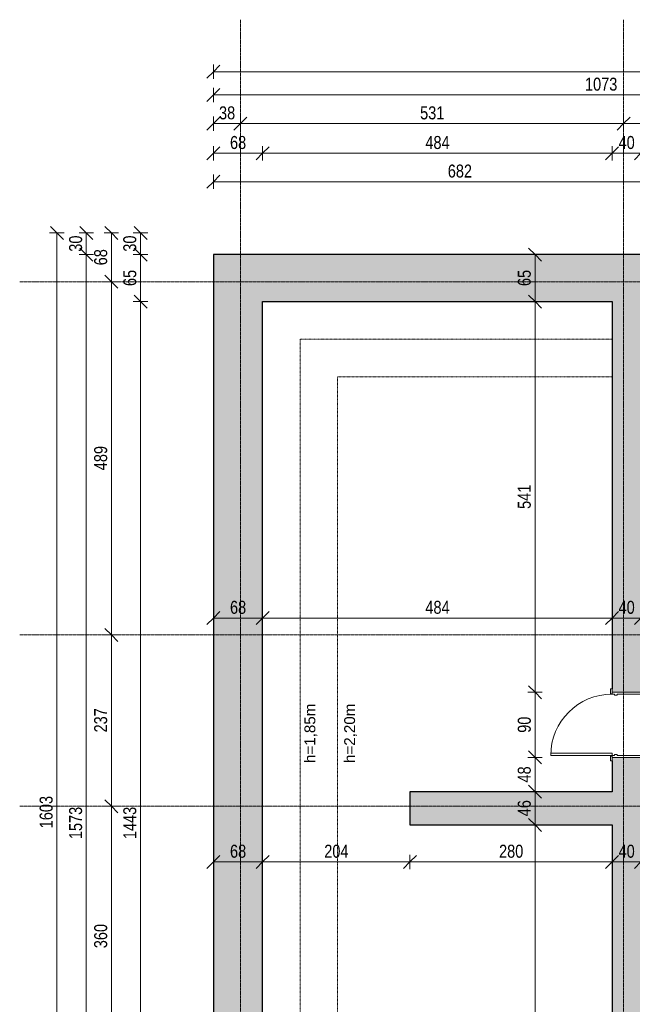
# Model space of a CAD drawing. Header units: centimetres. Extents: x 14852 to 18341, y -10824 to -8518.
# Tile 2 of 20: x 14852 to 15701, y -9880 to -8518. Entities that reach past the tile are written whole.
import ezdxf

# ---------------------------------------------------------------- set-up
doc = ezdxf.new("R2010")
doc.units = ezdxf.units.CM
doc.linetypes.add('Dash', pattern=[0.106, 0.053, -0.053])
doc.linetypes.add('Linia siatki', pattern=[0.9925, 0.47, -0.2175, 0.0875, -0.2175])
for name, color, linetype, lineweight in [('A-ANNO-DIMS', 211, 'Continuous', 9), ('A-ANNO-DIMS-100', 211, 'Continuous', 9), ('A-DETL', 90, 'Continuous', 9), ('A-DOOR', 31, 'Continuous', 9), ('A-DOOR-FRAM', 31, 'Continuous', 18), ('A-WALL', 113, 'Continuous', 9), ('A-WALL-PATT', 111, 'Continuous', 25), ('G-ANNO-TEXT', 231, 'Continuous', 9), ('I-WALL', 2, 'Continuous', 9), ('S-GRID', 1, 'Continuous', 9)]:
    doc.layers.add(name, color=color, linetype=linetype, lineweight=lineweight)
doc.styles.add('Arial_1', font='arial.ttf', dxfattribs={"width": 0.8, "height": 18})
doc.styles.add('Arial_2', font='arial.ttf', dxfattribs={"height": 15})
doc.dimstyles.new('Przekątna_-_1_8_mm_Arial', dxfattribs={"dimscale": 30.48, "dimtxt": 18.364669, "dimasz": 0.590551, "dimexe": 0.328084, "dimexo": 0.0625, "dimgap": 0.016404, "dimtad": 1, "dimdec": 0, "dimdsep": 46, "dimtxsty": 'Arial_1', "dimblk1": 'OBLIQUE', "dimblk2": 'OBLIQUE', "dimsah": 1, "dimcen": 0.09, "dimazin": 0, "dimtfac": 1, "dimtdec": 4, "dimtix": 1, "dimtmove": 0, "dimatfit": 3, "dimfxl": 0.328084, "dimfxlon": 1, "dimtvp": 1, "dimtolj": 1, "dimtzin": 0, "dimarcsym": 2})

# ---------------------------------------------------------------- blocks, each defined once
blk = doc.blocks.new('Drzwi-wewnętrzne-jednoskrzydłowe-dwupanelowe-drewniane - 900 x 2100mm-613824-6_Poziom posadzka II pietra inwentaryzacja')
at = {"layer": 'A-DOOR'}
for p, q in [((-49.635, 22.3175), (-43.135, 22.3175)), ((-49.635, 20.3175), (-49.635, 22.3175)), ((-43.135, 20.3175), (-49.635, 20.3175)), ((-43.135, 22.3175), (-43.135, 20.3175)), ((43.135, 22.3175), (49.635, 22.3175)), ((43.135, 20.3175), (43.135, 22.3175)), ((49.635, 20.3175), (43.135, 20.3175)), ((49.635, 22.3175), (49.635, 20.3175)), ((-49.635, -19.6825), (-43.135, -19.6825)), ((-49.635, -21.6825), (-49.635, -19.6825)), ((-43.135, -21.6825), (-49.635, -21.6825)), ((-43.135, -19.6825), (-43.135, -21.6825)), ((43.135, -19.6825), (49.635, -19.6825)), ((43.135, -21.6825), (43.135, -19.6825)), ((49.635, -21.6825), (43.135, -21.6825)), ((49.635, -19.6825), (49.635, -21.6825))]:
    blk.add_line(p, q, dxfattribs=at)
at = {"layer": 'A-DOOR', "lineweight": 18}
for p, q in [((39, -19.6825), (42.5, -19.6825)), ((39, -104.6825), (39, -19.6825)), ((42.5, -19.6825), (42.5, -104.6825)), ((42.5, -104.6825), (39, -104.6825))]:
    blk.add_line(p, q, dxfattribs=at)
at = {"layer": 'A-DOOR'}
blk.add_arc((42.5, -19.6825), 85, 180, 270, dxfattribs=at)
at = {"layer": 'A-DOOR-FRAM'}
for p, q in [((-45, 20.3175), (-42.5, 20.3175)), ((-45, -19.6825), (-45, 20.3175)), ((-42.5, 20.3175), (-42.5, -12.69)), ((42.5, 20.3175), (45, 20.3175)), ((42.5, -12.69), (42.5, 20.3175)), ((45, 20.3175), (45, -19.6825)), ((-42.5, -12.69), (-41.23, -12.69)), ((-41.23, -12.69), (-41.23, -16.1825)), ((41.23, -12.69), (42.5, -12.69)), ((41.23, -16.1825), (41.23, -12.69)), ((-42.5, -19.6825), (-45, -19.6825)), ((-42.5, -16.1825), (-42.5, -19.6825)), ((-41.23, -16.1825), (-42.5, -16.1825)), ((42.5, -16.1825), (41.23, -16.1825)), ((42.5, -19.6825), (42.5, -16.1825)), ((45, -19.6825), (42.5, -19.6825))]:
    blk.add_line(p, q, dxfattribs=at)
blk = doc.blocks.new('DIMBLOCK1-6_Poziom posadzka II pietra inwentaryzacja')
at = {"layer": 'A-ANNO-DIMS-100'}
for p, q in [((15120.6, -8741.9), (15111.6, -8750.9)), ((15120.6, -8741.9), (15120.6, -8731.9)), ((15120.6, -8741.9), (15129.6, -8732.9)), ((15120.6, -8741.9), (15802.6, -8741.9)), ((15120.6, -8741.9), (15120.6, -8751.9)), ((15802.6, -8741.9), (15793.6, -8750.9)), ((15802.6, -8741.9), (15802.6, -8731.9)), ((15802.6, -8741.9), (15811.6, -8732.9)), ((15802.6, -8741.9), (15802.6, -8751.9))]:
    blk.add_line(p, q, dxfattribs=at)
at = {"layer": 'A-ANNO-DIMS-100', "color": 0, "insert": (15445.1, -8718.1), "char_height": 18, "width": 39.668, "attachment_point": 1, "line_spacing_factor": 0.941778, "style": 'Arial_1'}
blk.add_mtext('682', dxfattribs=at)
blk = doc.blocks.new('_Oblique')
at = {"color": 0, "linetype": 'ByBlock', "lineweight": -2}
blk.add_line((-0.5, -0.5), (0.5, 0.5), dxfattribs=at)
blk = doc.blocks.new('DIMBLOCK10-6_Poziom posadzka II pietra inwentaryzacja')
at = {"layer": 'A-ANNO-DIMS-100'}
for p, q in [((15120.6, -8702.5), (15111.6, -8711.5)), ((15120.6, -8702.5), (15120.6, -8692.5)), ((15120.6, -8702.5), (15129.6, -8693.5)), ((15120.6, -8702.5), (15188.6, -8702.5)), ((15120.6, -8702.5), (15120.6, -8712.5)), ((15188.6, -8702.5), (15179.6, -8711.5)), ((15188.6, -8702.5), (15188.6, -8692.5)), ((15188.6, -8702.5), (15197.6, -8693.5)), ((15188.6, -8702.5), (15188.6, -8712.5))]:
    blk.add_line(p, q, dxfattribs=at)
at = {"layer": 'A-ANNO-DIMS-100', "color": 0, "insert": (15143.6, -8678.6), "char_height": 18, "width": 26.445, "attachment_point": 1, "line_spacing_factor": 0.941778, "style": 'Arial_1'}
blk.add_mtext('68', dxfattribs=at)
blk = doc.blocks.new('DIMBLOCK11-6_Poziom posadzka II pietra inwentaryzacja')
at = {"layer": 'A-ANNO-DIMS-100'}
for p, q in [((15188.6, -8702.5), (15179.6, -8711.5)), ((15188.6, -8702.5), (15188.6, -8692.5)), ((15188.6, -8702.5), (15197.6, -8693.5)), ((15188.6, -8702.5), (15672.6, -8702.5)), ((15188.6, -8702.5), (15188.6, -8712.5)), ((15672.6, -8702.5), (15663.6, -8711.5)), ((15672.6, -8702.5), (15672.6, -8692.5)), ((15672.6, -8702.5), (15681.6, -8693.5)), ((15672.6, -8702.5), (15672.6, -8712.5))]:
    blk.add_line(p, q, dxfattribs=at)
at = {"layer": 'A-ANNO-DIMS-100', "color": 0, "insert": (15414.1, -8678.6), "char_height": 18, "width": 39.668, "attachment_point": 1, "line_spacing_factor": 0.941778, "style": 'Arial_1'}
blk.add_mtext('484', dxfattribs=at)
blk = doc.blocks.new('DIMBLOCK12-6_Poziom posadzka II pietra inwentaryzacja')
at = {"layer": 'A-ANNO-DIMS-100'}
for p, q in [((15672.6, -8702.5), (15663.6, -8711.5)), ((15672.6, -8702.5), (15672.6, -8692.5)), ((15672.6, -8702.5), (15681.6, -8693.5)), ((15672.6, -8702.5), (15712.6, -8702.5)), ((15672.6, -8702.5), (15672.6, -8712.5)), ((15712.6, -8702.5), (15703.6, -8711.5)), ((15712.6, -8702.5), (15712.6, -8692.5)), ((15712.6, -8702.5), (15721.6, -8693.5)), ((15712.6, -8702.5), (15712.6, -8712.5))]:
    blk.add_line(p, q, dxfattribs=at)
at = {"layer": 'A-ANNO-DIMS-100', "color": 0, "insert": (15681.6, -8678.6), "char_height": 18, "width": 26.445, "attachment_point": 1, "line_spacing_factor": 0.941778, "style": 'Arial_1'}
blk.add_mtext('40', dxfattribs=at)
blk = doc.blocks.new('DIMBLOCK23-6_Poziom posadzka II pietra inwentaryzacja')
at = {"layer": 'A-ANNO-DIMS-100'}
for p, q in [((15120.6, -8661.5), (15111.6, -8670.5)), ((15120.6, -8661.5), (15120.6, -8651.5)), ((15120.6, -8661.5), (15129.6, -8652.5)), ((15120.6, -8661.5), (15158.1, -8661.5)), ((15120.6, -8661.5), (15120.6, -8671.5)), ((15158.1, -8661.5), (15149.1, -8670.5)), ((15158.1, -8661.5), (15158.1, -8651.5)), ((15158.1, -8661.5), (15167.1, -8652.5)), ((15158.1, -8661.5), (15158.1, -8671.5))]:
    blk.add_line(p, q, dxfattribs=at)
at = {"layer": 'A-ANNO-DIMS-100', "color": 0, "insert": (15128.4, -8637.6), "char_height": 18, "width": 26.445, "attachment_point": 1, "line_spacing_factor": 0.941778, "style": 'Arial_1'}
blk.add_mtext('38', dxfattribs=at)
blk = doc.blocks.new('DIMBLOCK24-6_Poziom posadzka II pietra inwentaryzacja')
at = {"layer": 'A-ANNO-DIMS-100'}
for p, q in [((15158.1, -8661.5), (15149.1, -8670.5)), ((15158.1, -8661.5), (15158.1, -8651.5)), ((15158.1, -8661.5), (15167.1, -8652.5)), ((15158.1, -8661.5), (15688.6, -8661.5)), ((15158.1, -8661.5), (15158.1, -8671.5)), ((15688.6, -8661.5), (15679.6, -8670.5)), ((15688.6, -8661.5), (15688.6, -8651.5)), ((15688.6, -8661.5), (15697.6, -8652.5)), ((15688.6, -8661.5), (15688.6, -8671.5))]:
    blk.add_line(p, q, dxfattribs=at)
at = {"layer": 'A-ANNO-DIMS-100', "color": 0, "insert": (15406.8, -8637.6), "char_height": 18, "width": 39.668, "attachment_point": 1, "line_spacing_factor": 0.941778, "style": 'Arial_1'}
blk.add_mtext('531', dxfattribs=at)
blk = doc.blocks.new('DIMBLOCK25-6_Poziom posadzka II pietra inwentaryzacja')
at = {"layer": 'A-ANNO-DIMS-100'}
for p, q in [((15688.6, -8661.5), (15679.6, -8670.5)), ((15688.6, -8661.5), (15688.6, -8651.5)), ((15688.6, -8661.5), (15697.6, -8652.5)), ((15688.6, -8661.5), (16219.6, -8661.5)), ((15688.6, -8661.5), (15688.6, -8671.5)), ((16219.6, -8661.5), (16210.6, -8670.5)), ((16219.6, -8661.5), (16219.6, -8651.5)), ((16219.6, -8661.5), (16228.6, -8652.5)), ((16219.6, -8661.5), (16219.6, -8671.5))]:
    blk.add_line(p, q, dxfattribs=at)
at = {"layer": 'A-ANNO-DIMS-100', "color": 0, "insert": (15937.6, -8637.6), "char_height": 18, "width": 39.668, "attachment_point": 1, "line_spacing_factor": 0.941778, "style": 'Arial_1'}
blk.add_mtext('531', dxfattribs=at)
blk = doc.blocks.new('DIMBLOCK31-6_Poziom posadzka II pietra inwentaryzacja')
at = {"layer": 'A-ANNO-DIMS-100'}
for p, q in [((15120.6, -8621.8), (15111.6, -8630.8)), ((15120.6, -8621.8), (15120.6, -8611.8)), ((15120.6, -8621.8), (15129.6, -8612.8)), ((15120.6, -8621.8), (16193.6, -8621.8)), ((15120.6, -8621.8), (15120.6, -8631.8)), ((16193.6, -8621.8), (16184.6, -8630.8)), ((16193.6, -8621.8), (16193.6, -8611.8)), ((16193.6, -8621.8), (16202.6, -8612.8)), ((16193.6, -8621.8), (16193.6, -8631.8))]:
    blk.add_line(p, q, dxfattribs=at)
at = {"layer": 'A-ANNO-DIMS-100', "color": 0, "insert": (15635.1, -8597.9), "char_height": 18, "width": 52.89, "attachment_point": 1, "line_spacing_factor": 0.941778, "style": 'Arial_1'}
blk.add_mtext('1073', dxfattribs=at)
blk = doc.blocks.new('DIMBLOCK34-6_Poziom posadzka II pietra inwentaryzacja')
at = {"layer": 'A-ANNO-DIMS-100'}
for p, q in [((15120.6, -8589.7), (15120.6, -8579.7)), ((15120.6, -8589.7), (15129.6, -8580.7)), ((17920.6, -8589.7), (17920.6, -8579.7)), ((17920.6, -8589.7), (17929.6, -8580.7)), ((15120.6, -8589.7), (15111.6, -8598.7)), ((15120.6, -8589.7), (17920.6, -8589.7)), ((15120.6, -8589.7), (15120.6, -8599.7)), ((17920.6, -8589.7), (17911.6, -8598.7)), ((17920.6, -8589.7), (17920.6, -8599.7))]:
    blk.add_line(p, q, dxfattribs=at)
at = {"layer": 'A-ANNO-DIMS-100', "color": 0, "insert": (16498.6, -8565.8), "char_height": 18, "width": 52.89, "attachment_point": 1, "line_spacing_factor": 0.941778, "style": 'Arial_1'}
blk.add_mtext('2800', dxfattribs=at)
blk = doc.blocks.new('DIMBLOCK36-6_Poziom posadzka II pietra inwentaryzacja')
at = {"layer": 'A-ANNO-DIMS-100'}
for p, q in [((15019.7, -8907.7), (15009.7, -8907.7)), ((15019.7, -8907.7), (15010.7, -8898.7)), ((15019.7, -10350.7), (15019.7, -8907.7)), ((15019.7, -8907.7), (15028.7, -8916.7)), ((15019.7, -8907.7), (15029.7, -8907.7)), ((15019.7, -10350.7), (15009.7, -10350.7)), ((15019.7, -10350.7), (15010.7, -10341.7)), ((15019.7, -10350.7), (15028.7, -10359.7)), ((15019.7, -10350.7), (15029.7, -10350.7))]:
    blk.add_line(p, q, dxfattribs=at)
at = {"layer": 'A-ANNO-DIMS-100', "color": 0, "insert": (14995.8, -9651.3), "char_height": 18, "width": 52.89, "attachment_point": 1, "rotation": 90, "line_spacing_factor": 0.941778, "style": 'Arial_1'}
blk.add_mtext('1443', dxfattribs=at)
blk = doc.blocks.new('DIMBLOCK37-6_Poziom posadzka II pietra inwentaryzacja')
at = {"layer": 'A-ANNO-DIMS-100'}
for p, q in [((15019.7, -8842.7), (15010.7, -8833.7)), ((15019.7, -8842.7), (15009.7, -8842.7)), ((15019.7, -8907.7), (15019.7, -8842.7)), ((15019.7, -8842.7), (15028.7, -8851.7)), ((15019.7, -8842.7), (15029.7, -8842.7)), ((15019.7, -8907.7), (15009.7, -8907.7)), ((15019.7, -8907.7), (15010.7, -8898.7)), ((15019.7, -8907.7), (15028.7, -8916.7)), ((15019.7, -8907.7), (15029.7, -8907.7))]:
    blk.add_line(p, q, dxfattribs=at)
at = {"layer": 'A-ANNO-DIMS-100', "color": 0, "insert": (14995.8, -8886.2), "char_height": 18, "width": 26.445, "attachment_point": 1, "rotation": 90, "line_spacing_factor": 0.941778, "style": 'Arial_1'}
blk.add_mtext('65', dxfattribs=at)
blk = doc.blocks.new('DIMBLOCK38-6_Poziom posadzka II pietra inwentaryzacja')
at = {"layer": 'A-ANNO-DIMS-100'}
for p, q in [((15019.7, -8812.7), (15010.7, -8803.7)), ((15019.7, -8812.7), (15009.7, -8812.7)), ((15019.7, -8842.7), (15019.7, -8812.7)), ((15019.7, -8812.7), (15028.7, -8821.7)), ((15019.7, -8812.7), (15029.7, -8812.7)), ((15019.7, -8842.7), (15010.7, -8833.7)), ((15019.7, -8842.7), (15009.7, -8842.7)), ((15019.7, -8842.7), (15028.7, -8851.7)), ((15019.7, -8842.7), (15029.7, -8842.7))]:
    blk.add_line(p, q, dxfattribs=at)
at = {"layer": 'A-ANNO-DIMS-100', "color": 0, "insert": (14995.8, -8838.7), "char_height": 18, "width": 26.445, "attachment_point": 1, "rotation": 90, "line_spacing_factor": 0.941778, "style": 'Arial_1'}
blk.add_mtext('30', dxfattribs=at)
blk = doc.blocks.new('DIMBLOCK39-6_Poziom posadzka II pietra inwentaryzacja')
at = {"layer": 'A-ANNO-DIMS-100'}
for p, q in [((14979.4, -8812.7), (14970.4, -8803.7)), ((14979.4, -8812.7), (14969.4, -8812.7)), ((14979.4, -8812.7), (14979.4, -8880.2)), ((14979.4, -8812.7), (14988.4, -8821.7)), ((14979.4, -8812.7), (14989.4, -8812.7)), ((14979.4, -8880.2), (14969.4, -8880.2)), ((14979.4, -8880.2), (14970.4, -8871.2)), ((14979.4, -8880.2), (14988.4, -8889.2)), ((14979.4, -8880.2), (14989.4, -8880.2))]:
    blk.add_line(p, q, dxfattribs=at)
at = {"layer": 'A-ANNO-DIMS-100', "color": 0, "insert": (14955.5, -8857.5), "char_height": 18, "width": 26.445, "attachment_point": 1, "rotation": 90, "line_spacing_factor": 0.941778, "style": 'Arial_1'}
blk.add_mtext('68', dxfattribs=at)
blk = doc.blocks.new('DIMBLOCK40-6_Poziom posadzka II pietra inwentaryzacja')
at = {"layer": 'A-ANNO-DIMS-100'}
for p, q in [((14979.4, -8880.2), (14969.4, -8880.2)), ((14979.4, -8880.2), (14970.4, -8871.2)), ((14979.4, -8880.2), (14979.4, -9368.7)), ((14979.4, -8880.2), (14988.4, -8889.2)), ((14979.4, -8880.2), (14989.4, -8880.2)), ((14979.4, -9368.7), (14969.4, -9368.7)), ((14979.4, -9368.7), (14970.4, -9359.7)), ((14979.4, -9368.7), (14988.4, -9377.7)), ((14979.4, -9368.7), (14989.4, -9368.7))]:
    blk.add_line(p, q, dxfattribs=at)
at = {"layer": 'A-ANNO-DIMS-100', "color": 0, "insert": (14955.5, -9141), "char_height": 18, "width": 39.668, "attachment_point": 1, "rotation": 90, "line_spacing_factor": 0.941778, "style": 'Arial_1'}
blk.add_mtext('489', dxfattribs=at)
blk = doc.blocks.new('DIMBLOCK41-6_Poziom posadzka II pietra inwentaryzacja')
at = {"layer": 'A-ANNO-DIMS-100'}
for p, q in [((14979.4, -9368.7), (14969.4, -9368.7)), ((14979.4, -9368.7), (14970.4, -9359.7)), ((14979.4, -9368.7), (14979.4, -9605.7)), ((14979.4, -9368.7), (14988.4, -9377.7)), ((14979.4, -9368.7), (14989.4, -9368.7)), ((14979.4, -9605.7), (14970.4, -9596.7)), ((14979.4, -9605.7), (14969.4, -9605.7)), ((14979.4, -9605.7), (14988.4, -9614.7)), ((14979.4, -9605.7), (14989.4, -9605.7))]:
    blk.add_line(p, q, dxfattribs=at)
at = {"layer": 'A-ANNO-DIMS-100', "color": 0, "insert": (14955.5, -9503.7), "char_height": 18, "width": 39.668, "attachment_point": 1, "rotation": 90, "line_spacing_factor": 0.941778, "style": 'Arial_1'}
blk.add_mtext('237', dxfattribs=at)
blk = doc.blocks.new('DIMBLOCK42-6_Poziom posadzka II pietra inwentaryzacja')
at = {"layer": 'A-ANNO-DIMS-100'}
for p, q in [((14979.4, -9605.7), (14970.4, -9596.7)), ((14979.4, -9605.7), (14969.4, -9605.7)), ((14979.4, -9605.7), (14979.4, -9965.7)), ((14979.4, -9605.7), (14988.4, -9614.7)), ((14979.4, -9605.7), (14989.4, -9605.7)), ((14979.4, -9965.7), (14969.4, -9965.7)), ((14979.4, -9965.7), (14970.4, -9956.7)), ((14979.4, -9965.7), (14988.4, -9974.7)), ((14979.4, -9965.7), (14989.4, -9965.7))]:
    blk.add_line(p, q, dxfattribs=at)
at = {"layer": 'A-ANNO-DIMS-100', "color": 0, "insert": (14955.5, -9802.2), "char_height": 18, "width": 39.668, "attachment_point": 1, "rotation": 90, "line_spacing_factor": 0.941778, "style": 'Arial_1'}
blk.add_mtext('360', dxfattribs=at)
blk = doc.blocks.new('DIMBLOCK45-6_Poziom posadzka II pietra inwentaryzacja')
at = {"layer": 'A-ANNO-DIMS-100'}
for p, q in [((14944.6, -8842.7), (14935.6, -8833.7)), ((14944.6, -8842.7), (14934.6, -8842.7)), ((14944.6, -10415.7), (14944.6, -8842.7)), ((14944.6, -8842.7), (14953.6, -8851.7)), ((14944.6, -8842.7), (14954.6, -8842.7)), ((14944.6, -10415.7), (14934.6, -10415.7)), ((14944.6, -10415.7), (14935.6, -10406.7)), ((14944.6, -10415.7), (14953.6, -10424.7)), ((14944.6, -10415.7), (14954.6, -10415.7))]:
    blk.add_line(p, q, dxfattribs=at)
at = {"layer": 'A-ANNO-DIMS-100', "color": 0, "insert": (14920.8, -9651.3), "char_height": 18, "width": 52.89, "attachment_point": 1, "rotation": 90, "line_spacing_factor": 0.941778, "style": 'Arial_1'}
blk.add_mtext('1573', dxfattribs=at)
blk = doc.blocks.new('DIMBLOCK46-6_Poziom posadzka II pietra inwentaryzacja')
at = {"layer": 'A-ANNO-DIMS-100'}
for p, q in [((14944.6, -8812.7), (14935.6, -8803.7)), ((14944.6, -8812.7), (14934.6, -8812.7)), ((14944.6, -8842.7), (14944.6, -8812.7)), ((14944.6, -8812.7), (14953.6, -8821.7)), ((14944.6, -8812.7), (14954.6, -8812.7)), ((14944.6, -8842.7), (14935.6, -8833.7)), ((14944.6, -8842.7), (14934.6, -8842.7)), ((14944.6, -8842.7), (14953.6, -8851.7)), ((14944.6, -8842.7), (14954.6, -8842.7))]:
    blk.add_line(p, q, dxfattribs=at)
at = {"layer": 'A-ANNO-DIMS-100', "color": 0, "insert": (14920.8, -8838.7), "char_height": 18, "width": 26.445, "attachment_point": 1, "rotation": 90, "line_spacing_factor": 0.941778, "style": 'Arial_1'}
blk.add_mtext('30', dxfattribs=at)
blk = doc.blocks.new('DIMBLOCK47-6_Poziom posadzka II pietra inwentaryzacja')
at = {"layer": 'A-ANNO-DIMS-100'}
for p, q in [((14903.9, -8812.7), (14894.9, -8803.7)), ((14903.9, -8812.7), (14893.9, -8812.7)), ((14903.9, -10415.7), (14903.9, -8812.7)), ((14903.9, -8812.7), (14912.9, -8821.7)), ((14903.9, -8812.7), (14913.9, -8812.7)), ((14903.9, -10415.7), (14893.9, -10415.7)), ((14903.9, -10415.7), (14894.9, -10406.7)), ((14903.9, -10415.7), (14912.9, -10424.7)), ((14903.9, -10415.7), (14913.9, -10415.7))]:
    blk.add_line(p, q, dxfattribs=at)
at = {"layer": 'A-ANNO-DIMS-100', "color": 0, "insert": (14880, -9636.3), "char_height": 18, "width": 52.89, "attachment_point": 1, "rotation": 90, "line_spacing_factor": 0.941778, "style": 'Arial_1'}
blk.add_mtext('1603', dxfattribs=at)
blk = doc.blocks.new('DIMBLOCK98-6_Poziom posadzka II pietra inwentaryzacja')
at = {"layer": 'A-ANNO-DIMS-100'}
for p, q in [((15120.6, -9682.9), (15111.6, -9691.9)), ((15120.6, -9682.9), (15120.6, -9672.9)), ((15120.6, -9682.9), (15129.6, -9673.9)), ((15120.6, -9682.9), (15188.6, -9682.9)), ((15120.6, -9682.9), (15120.6, -9692.9)), ((15188.6, -9682.9), (15179.6, -9691.9)), ((15188.6, -9682.9), (15188.6, -9672.9)), ((15188.6, -9682.9), (15197.6, -9673.9)), ((15188.6, -9682.9), (15188.6, -9692.9))]:
    blk.add_line(p, q, dxfattribs=at)
at = {"layer": 'A-ANNO-DIMS-100', "color": 0, "insert": (15143.6, -9659), "char_height": 18, "width": 26.445, "attachment_point": 1, "line_spacing_factor": 0.941778, "style": 'Arial_1'}
blk.add_mtext('68', dxfattribs=at)
blk = doc.blocks.new('DIMBLOCK99-6_Poziom posadzka II pietra inwentaryzacja')
at = {"layer": 'A-ANNO-DIMS-100'}
for p, q in [((15188.6, -9682.9), (15179.6, -9691.9)), ((15188.6, -9682.9), (15188.6, -9672.9)), ((15188.6, -9682.9), (15197.6, -9673.9)), ((15188.6, -9682.9), (15392.6, -9682.9)), ((15188.6, -9682.9), (15188.6, -9692.9)), ((15392.6, -9682.9), (15383.6, -9691.9)), ((15392.6, -9682.9), (15392.6, -9672.9)), ((15392.6, -9682.9), (15401.6, -9673.9)), ((15392.6, -9682.9), (15392.6, -9692.9))]:
    blk.add_line(p, q, dxfattribs=at)
at = {"layer": 'A-ANNO-DIMS-100', "color": 0, "insert": (15274.1, -9659), "char_height": 18, "width": 39.668, "attachment_point": 1, "line_spacing_factor": 0.941778, "style": 'Arial_1'}
blk.add_mtext('204', dxfattribs=at)
blk = doc.blocks.new('DIMBLOCK100-6_Poziom posadzka II pietra inwentaryzacja')
at = {"layer": 'A-ANNO-DIMS-100'}
for p, q in [((15392.6, -9682.9), (15383.6, -9691.9)), ((15392.6, -9682.9), (15392.6, -9672.9)), ((15392.6, -9682.9), (15401.6, -9673.9)), ((15392.6, -9682.9), (15672.6, -9682.9)), ((15392.6, -9682.9), (15392.6, -9692.9)), ((15672.6, -9682.9), (15663.6, -9691.9)), ((15672.6, -9682.9), (15672.6, -9672.9)), ((15672.6, -9682.9), (15681.6, -9673.9)), ((15672.6, -9682.9), (15672.6, -9692.9))]:
    blk.add_line(p, q, dxfattribs=at)
at = {"layer": 'A-ANNO-DIMS-100', "color": 0, "insert": (15516.1, -9659), "char_height": 18, "width": 39.668, "attachment_point": 1, "line_spacing_factor": 0.941778, "style": 'Arial_1'}
blk.add_mtext('280', dxfattribs=at)
blk = doc.blocks.new('DIMBLOCK101-6_Poziom posadzka II pietra inwentaryzacja')
at = {"layer": 'A-ANNO-DIMS-100'}
for p, q in [((15672.6, -9682.9), (15663.6, -9691.9)), ((15672.6, -9682.9), (15672.6, -9672.9)), ((15672.6, -9682.9), (15681.6, -9673.9)), ((15672.6, -9682.9), (15712.6, -9682.9)), ((15672.6, -9682.9), (15672.6, -9692.9)), ((15712.6, -9682.9), (15703.6, -9691.9)), ((15712.6, -9682.9), (15712.6, -9672.9)), ((15712.6, -9682.9), (15721.6, -9673.9)), ((15712.6, -9682.9), (15712.6, -9692.9))]:
    blk.add_line(p, q, dxfattribs=at)
at = {"layer": 'A-ANNO-DIMS-100', "color": 0, "insert": (15681.6, -9659), "char_height": 18, "width": 26.445, "attachment_point": 1, "line_spacing_factor": 0.941778, "style": 'Arial_1'}
blk.add_mtext('40', dxfattribs=at)
blk = doc.blocks.new('DIMBLOCK142-6_Poziom posadzka II pietra inwentaryzacja')
at = {"layer": 'A-ANNO-DIMS-100'}
for p, q in [((15120.6, -9345.5), (15120.6, -9335.5)), ((15120.6, -9345.5), (15129.6, -9336.5)), ((15188.6, -9345.5), (15188.6, -9335.5)), ((15188.6, -9345.5), (15197.6, -9336.5)), ((15120.6, -9345.5), (15111.6, -9354.5)), ((15120.6, -9345.5), (15188.6, -9345.5)), ((15120.6, -9345.5), (15120.6, -9355.5)), ((15188.6, -9345.5), (15179.6, -9354.5)), ((15188.6, -9345.5), (15188.6, -9355.5))]:
    blk.add_line(p, q, dxfattribs=at)
at = {"layer": 'A-ANNO-DIMS-100', "color": 0, "insert": (15143.6, -9321.6), "char_height": 18, "width": 26.445, "attachment_point": 1, "line_spacing_factor": 0.941778, "style": 'Arial_1'}
blk.add_mtext('68', dxfattribs=at)
blk = doc.blocks.new('DIMBLOCK143-6_Poziom posadzka II pietra inwentaryzacja')
at = {"layer": 'A-ANNO-DIMS-100'}
for p, q in [((15188.6, -9345.5), (15188.6, -9335.5)), ((15188.6, -9345.5), (15197.6, -9336.5)), ((15672.6, -9345.5), (15672.6, -9335.5)), ((15672.6, -9345.5), (15681.6, -9336.5)), ((15188.6, -9345.5), (15179.6, -9354.5)), ((15188.6, -9345.5), (15672.6, -9345.5)), ((15188.6, -9345.5), (15188.6, -9355.5)), ((15672.6, -9345.5), (15663.6, -9354.5)), ((15672.6, -9345.5), (15672.6, -9355.5))]:
    blk.add_line(p, q, dxfattribs=at)
at = {"layer": 'A-ANNO-DIMS-100', "color": 0, "insert": (15414.1, -9321.6), "char_height": 18, "width": 39.668, "attachment_point": 1, "line_spacing_factor": 0.941778, "style": 'Arial_1'}
blk.add_mtext('484', dxfattribs=at)
blk = doc.blocks.new('DIMBLOCK144-6_Poziom posadzka II pietra inwentaryzacja')
at = {"layer": 'A-ANNO-DIMS-100'}
for p, q in [((15672.6, -9345.5), (15672.6, -9335.5)), ((15672.6, -9345.5), (15681.6, -9336.5)), ((15712.6, -9345.5), (15712.6, -9335.5)), ((15712.6, -9345.5), (15721.6, -9336.5)), ((15672.6, -9345.5), (15663.6, -9354.5)), ((15672.6, -9345.5), (15712.6, -9345.5)), ((15672.6, -9345.5), (15672.6, -9355.5)), ((15712.6, -9345.5), (15703.6, -9354.5)), ((15712.6, -9345.5), (15712.6, -9355.5))]:
    blk.add_line(p, q, dxfattribs=at)
at = {"layer": 'A-ANNO-DIMS-100', "color": 0, "insert": (15681.6, -9321.6), "char_height": 18, "width": 26.445, "attachment_point": 1, "line_spacing_factor": 0.941778, "style": 'Arial_1'}
blk.add_mtext('40', dxfattribs=at)
blk = doc.blocks.new('DIMBLOCK172-6_Poziom posadzka II pietra inwentaryzacja')
at = {"layer": 'A-ANNO-DIMS-100'}
for p, q in [((15565.9, -9631.7), (15556.9, -9622.7)), ((15565.9, -9631.7), (15555.9, -9631.7)), ((15565.9, -10350.7), (15565.9, -9631.7)), ((15565.9, -9631.7), (15574.9, -9640.7)), ((15565.9, -9631.7), (15575.9, -9631.7)), ((15565.9, -10350.7), (15555.9, -10350.7)), ((15565.9, -10350.7), (15556.9, -10341.7)), ((15565.9, -10350.7), (15574.9, -10359.7)), ((15565.9, -10350.7), (15575.9, -10350.7))]:
    blk.add_line(p, q, dxfattribs=at)
at = {"layer": 'A-ANNO-DIMS-100', "color": 0, "insert": (15542, -10007.7), "char_height": 18, "width": 39.668, "attachment_point": 1, "rotation": 90, "line_spacing_factor": 0.941778, "style": 'Arial_1'}
blk.add_mtext('719', dxfattribs=at)
blk = doc.blocks.new('DIMBLOCK173-6_Poziom posadzka II pietra inwentaryzacja')
at = {"layer": 'A-ANNO-DIMS-100'}
for p, q in [((15565.9, -9585.7), (15555.9, -9585.7)), ((15565.9, -9585.7), (15556.9, -9576.7)), ((15565.9, -9631.7), (15565.9, -9585.7)), ((15565.9, -9585.7), (15574.9, -9594.7)), ((15565.9, -9585.7), (15575.9, -9585.7)), ((15565.9, -9631.7), (15556.9, -9622.7)), ((15565.9, -9631.7), (15555.9, -9631.7)), ((15565.9, -9631.7), (15574.9, -9640.7)), ((15565.9, -9631.7), (15575.9, -9631.7))]:
    blk.add_line(p, q, dxfattribs=at)
at = {"layer": 'A-ANNO-DIMS-100', "color": 0, "insert": (15542, -9619.7), "char_height": 18, "width": 26.445, "attachment_point": 1, "rotation": 90, "line_spacing_factor": 0.941778, "style": 'Arial_1'}
blk.add_mtext('46', dxfattribs=at)
blk = doc.blocks.new('DIMBLOCK174-6_Poziom posadzka II pietra inwentaryzacja')
at = {"layer": 'A-ANNO-DIMS-100'}
for p, q in [((15565.9, -9538.2), (15556.9, -9529.2)), ((15565.9, -9538.2), (15555.9, -9538.2)), ((15565.9, -9585.7), (15565.9, -9538.2)), ((15565.9, -9538.2), (15574.9, -9547.2)), ((15565.9, -9538.2), (15575.9, -9538.2)), ((15565.9, -9585.7), (15555.9, -9585.7)), ((15565.9, -9585.7), (15556.9, -9576.7)), ((15565.9, -9585.7), (15574.9, -9594.7)), ((15565.9, -9585.7), (15575.9, -9585.7))]:
    blk.add_line(p, q, dxfattribs=at)
at = {"layer": 'A-ANNO-DIMS-100', "color": 0, "insert": (15542, -9573), "char_height": 18, "width": 26.445, "attachment_point": 1, "rotation": 90, "line_spacing_factor": 0.941778, "style": 'Arial_1'}
blk.add_mtext('48', dxfattribs=at)
blk = doc.blocks.new('DIMBLOCK175-6_Poziom posadzka II pietra inwentaryzacja')
at = {"layer": 'A-ANNO-DIMS-100'}
for p, q in [((15565.9, -9448.2), (15555.9, -9448.2)), ((15565.9, -9448.2), (15556.9, -9439.2)), ((15565.9, -9538.2), (15565.9, -9448.2)), ((15565.9, -9448.2), (15574.9, -9457.2)), ((15565.9, -9448.2), (15575.9, -9448.2)), ((15565.9, -9538.2), (15556.9, -9529.2)), ((15565.9, -9538.2), (15555.9, -9538.2)), ((15565.9, -9538.2), (15574.9, -9547.2)), ((15565.9, -9538.2), (15575.9, -9538.2))]:
    blk.add_line(p, q, dxfattribs=at)
at = {"layer": 'A-ANNO-DIMS-100', "color": 0, "insert": (15542, -9504.2), "char_height": 18, "width": 26.445, "attachment_point": 1, "rotation": 90, "line_spacing_factor": 0.941778, "style": 'Arial_1'}
blk.add_mtext('90', dxfattribs=at)
blk = doc.blocks.new('DIMBLOCK176-6_Poziom posadzka II pietra inwentaryzacja')
at = {"layer": 'A-ANNO-DIMS-100'}
for p, q in [((15565.9, -8907.7), (15555.9, -8907.7)), ((15565.9, -8907.7), (15556.9, -8898.7)), ((15565.9, -9448.2), (15565.9, -8907.7)), ((15565.9, -8907.7), (15574.9, -8916.7)), ((15565.9, -8907.7), (15575.9, -8907.7)), ((15565.9, -9448.2), (15555.9, -9448.2)), ((15565.9, -9448.2), (15556.9, -9439.2)), ((15565.9, -9448.2), (15574.9, -9457.2)), ((15565.9, -9448.2), (15575.9, -9448.2))]:
    blk.add_line(p, q, dxfattribs=at)
at = {"layer": 'A-ANNO-DIMS-100', "color": 0, "insert": (15542, -9194.5), "char_height": 18, "width": 39.668, "attachment_point": 1, "rotation": 90, "line_spacing_factor": 0.941778, "style": 'Arial_1'}
blk.add_mtext('541', dxfattribs=at)
blk = doc.blocks.new('DIMBLOCK177-6_Poziom posadzka II pietra inwentaryzacja')
at = {"layer": 'A-ANNO-DIMS-100'}
for p, q in [((15565.9, -8842.7), (15556.9, -8833.7)), ((15565.9, -8842.7), (15555.9, -8842.7)), ((15565.9, -8907.7), (15565.9, -8842.7)), ((15565.9, -8842.7), (15574.9, -8851.7)), ((15565.9, -8842.7), (15575.9, -8842.7)), ((15565.9, -8907.7), (15555.9, -8907.7)), ((15565.9, -8907.7), (15556.9, -8898.7)), ((15565.9, -8907.7), (15574.9, -8916.7)), ((15565.9, -8907.7), (15575.9, -8907.7))]:
    blk.add_line(p, q, dxfattribs=at)
at = {"layer": 'A-ANNO-DIMS-100', "color": 0, "insert": (15542, -8886.2), "char_height": 18, "width": 26.445, "attachment_point": 1, "rotation": 90, "line_spacing_factor": 0.941778, "style": 'Arial_1'}
blk.add_mtext('65', dxfattribs=at)

msp = doc.modelspace()

# ---------------------------------------------------------------- hatches: boundary and pattern name
at = {"layer": 'A-WALL-PATT', "lineweight": 9}
for points in [[(15120.6, -10415.7), (15188.6, -10415.7), (15188.6, -8842.7), (15120.6, -8842.7), (15120.6, -9628.7)], [(15672.6, -8907.7), (15672.6, -8842.7), (15188.6, -8842.7), (15188.6, -8907.7)], [(15672.6, -9631.7), (15672.6, -9585.7), (15392.6, -9585.7), (15392.6, -9631.7)]]:
    msp.add_hatch(color=256, dxfattribs=at).paths.add_polyline_path(points)
h = msp.add_hatch(color=256, dxfattribs=at)
h.paths.add_polyline_path([(16193.6, -8907.7), (16193.6, -8842.7), (16040.1, -8842.7), (16040.1, -8907.7), (16149, -8907.7)])
h.paths.add_polyline_path([(15672.6, -8907.7), (15802.6, -8907.7), (15802.6, -8842.7), (15672.6, -8842.7)])
h = msp.add_hatch(color=256, dxfattribs=at)
h.paths.add_polyline_path([(15712.6, -10350.7), (15712.6, -9538.2), (15672.6, -9538.2), (15672.6, -10350.7), (15698.8, -10350.7)])
h.paths.add_polyline_path([(15698.8, -9448.2), (15712.6, -9448.2), (15712.6, -8907.7), (15672.6, -8907.7), (15672.6, -9448.2), (15679.6, -9448.2)])

# ---------------------------------------------------------------- linework, layer by layer
at = {"layer": 'A-DETL', "linetype": 'Dash'}
for p, q in [((15240.6, -8959.8), (15240.6, -10298.8)), ((15240.6, -8959.8), (15672.6, -8959.8)), ((15292.6, -9011.8), (15672.6, -9011.8)), ((15292.6, -9011.8), (15292.6, -10246.8))]:
    msp.add_line(p, q, dxfattribs=at)
at = {"layer": 'A-WALL', "lineweight": 25}
for p, q in [((15120.6, -8842.7), (15120.6, -10415.7)), ((15802.6, -8842.7), (15120.6, -8842.7)), ((15188.6, -10350.7), (15188.6, -8907.7)), ((15188.6, -8907.7), (15672.6, -8907.7)), ((15672.6, -9585.7), (15392.6, -9585.7)), ((15392.6, -9585.7), (15392.6, -9631.7)), ((15392.6, -9631.7), (15672.6, -9631.7))]:
    msp.add_line(p, q, dxfattribs=at)
at = {"layer": 'I-WALL', "lineweight": 25}
for p, q in [((15672.6, -8907.7), (15672.6, -9443.6)), ((15672.6, -9542.8), (15672.6, -9585.7)), ((15672.6, -9631.7), (15672.6, -10350.7))]:
    msp.add_line(p, q, dxfattribs=at)
at = {"layer": 'S-GRID', "linetype": 'Linia siatki'}
for p, q in [((15158.1, -8517.7), (15158.1, -10764.3)), ((15688.6, -8517.7), (15688.6, -10764.3)), ((14852.4, -8880.2), (18281.3, -8880.2)), ((14852.4, -9368.7), (18281.3, -9368.7)), ((14852.4, -9605.7), (18281.3, -9605.7))]:
    msp.add_line(p, q, dxfattribs=at)

# ---------------------------------------------------------------- block references
at = {"layer": 'A-DOOR', "rotation": 269.9999999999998}
msp.add_blockref('Drzwi-wewnętrzne-jednoskrzydłowe-dwupanelowe-drewniane - 900 x 2100mm-613824-6_Poziom posadzka II pietra inwentaryzacja', (15692.3, -9493.2), dxfattribs=at)

# ---------------------------------------------------------------- texts
at = {"layer": 'G-ANNO-TEXT', "color": 7, "char_height": 15, "width": 101.814, "attachment_point": 1, "rotation": 90, "style": 'Arial_2'}
for s, insert in [('h=1,85m', (15246.7, -9546)), ('h=2,20m', (15301.7, -9546))]:
    msp.add_mtext(s, dxfattribs=dict(at, insert=insert))

# ---------------------------------------------------------------- dimensions: what is measured, and where the dimension line sits
at = {"layer": 'A-ANNO-DIMS'}
for base, p1, p2, override, picture, middle in [((17920.6, -8589.7), (15120.6, -8599.7), (17920.6, -8599.7), {"dimpost": '<>', "dimfxl": 2800}, 'DIMBLOCK34-6_Poziom posadzka II pietra inwentaryzacja', (16520.6, -8580)), ((16193.6, -8621.8), (15120.6, -8631.8), (16193.6, -8631.8), {"dimpost": '<>', "dimfxl": 1073}, 'DIMBLOCK31-6_Poziom posadzka II pietra inwentaryzacja', (15657.1, -8612.1)), ((15158.1225548, -8661.489026), (15120.6225548, -8671.489026), (15158.1225548, -8651.489026), {"dimpost": '<>', "dimfxl": 42.5}, 'DIMBLOCK23-6_Poziom posadzka II pietra inwentaryzacja', (15139.3725548, -8651.792573)), ((15688.6225548, -8661.489026), (15158.1225548, -8651.489026), (15688.6225548, -8651.489026), {"dimpost": '<>', "dimfxl": 530.5}, 'DIMBLOCK24-6_Poziom posadzka II pietra inwentaryzacja', (15423.3725548, -8651.792573)), ((16219.6, -8661.5), (15688.6, -8651.5), (16219.6, -8651.5), {"dimpost": '<>', "dimfxl": 531}, 'DIMBLOCK25-6_Poziom posadzka II pietra inwentaryzacja', (15954.1, -8651.8)), ((15188.6, -8702.5), (15120.6, -8712.5), (15188.6, -8712.5), {"dimpost": '<>', "dimfxl": 68}, 'DIMBLOCK10-6_Poziom posadzka II pietra inwentaryzacja', (15154.6, -8692.8)), ((15672.6, -8702.5), (15188.6, -8712.5), (15672.6, -8712.5), {"dimpost": '<>', "dimfxl": 484}, 'DIMBLOCK11-6_Poziom posadzka II pietra inwentaryzacja', (15430.6, -8692.8)), ((15712.6, -8702.5), (15672.6, -8712.5), (15712.6, -8712.5), {"dimpost": '<>', "dimfxl": 40}, 'DIMBLOCK12-6_Poziom posadzka II pietra inwentaryzacja', (15692.6, -8692.8)), ((15802.6, -8741.9), (15120.6, -8751.9), (15802.6, -8751.9), {"dimpost": '<>', "dimfxl": 682}, 'DIMBLOCK1-6_Poziom posadzka II pietra inwentaryzacja', (15461.6, -8732.2)), ((15188.6, -9345.5), (15120.6, -9335.5), (15188.6, -9335.5), {"dimpost": '<>', "dimfxl": 68}, 'DIMBLOCK142-6_Poziom posadzka II pietra inwentaryzacja', (15154.6, -9335.8)), ((15672.6, -9345.5), (15188.6, -9335.5), (15672.6, -9335.5), {"dimpost": '<>', "dimfxl": 484}, 'DIMBLOCK143-6_Poziom posadzka II pietra inwentaryzacja', (15430.6, -9335.8)), ((15712.6, -9345.5), (15672.6, -9335.5), (15712.6, -9335.5), {"dimpost": '<>', "dimfxl": 40}, 'DIMBLOCK144-6_Poziom posadzka II pietra inwentaryzacja', (15692.6, -9335.8)), ((15188.6, -9682.9), (15120.6, -9672.9), (15188.6, -9672.9), {"dimpost": '<>', "dimfxl": 68}, 'DIMBLOCK98-6_Poziom posadzka II pietra inwentaryzacja', (15154.6, -9673.2)), ((15392.6, -9682.9), (15188.6, -9672.9), (15392.6, -9672.9), {"dimpost": '<>', "dimfxl": 204}, 'DIMBLOCK99-6_Poziom posadzka II pietra inwentaryzacja', (15290.6, -9673.2)), ((15672.6, -9682.9), (15392.6, -9672.9), (15672.6, -9672.9), {"dimpost": '<>', "dimfxl": 280}, 'DIMBLOCK100-6_Poziom posadzka II pietra inwentaryzacja', (15532.6, -9673.2)), ((15712.6, -9682.9), (15672.6, -9672.9), (15712.6, -9672.9), {"dimpost": '<>', "dimfxl": 40}, 'DIMBLOCK101-6_Poziom posadzka II pietra inwentaryzacja', (15692.6, -9673.2))]:
    dim = msp.add_linear_dim(base=base, p1=p1, p2=p2, dimstyle='Przekątna_-_1_8_mm_Arial', override=override, dxfattribs=at)
    dim.commit()
    dim.dimension.update_dxf_attribs({"geometry": picture, "text_midpoint": middle})
for base, p1, p2, override, picture, middle in [((14903.9, -8812.7), (14913.9, -10415.7), (14913.9, -8812.7), {"dimpost": '<>', "dimfxl": 1603}, 'DIMBLOCK47-6_Poziom posadzka II pietra inwentaryzacja', (14894.2, -9614.2)), ((14944.6, -8812.7), (14954.6, -8842.7), (14954.6, -8812.7), {"dimpost": '<>', "dimfxl": 30}, 'DIMBLOCK46-6_Poziom posadzka II pietra inwentaryzacja', (14934.9, -8827.7)), ((14979.4110254, -8880.2148915), (14989.4110254, -8812.7148915), (14989.4110254, -8880.2148915), {"dimpost": '<>', "dimfxl": 67.5}, 'DIMBLOCK39-6_Poziom posadzka II pietra inwentaryzacja', (14969.7207115, -8846.4648915)), ((15019.7, -8812.7), (15029.7, -8842.7), (15029.7, -8812.7), {"dimpost": '<>', "dimfxl": 30}, 'DIMBLOCK38-6_Poziom posadzka II pietra inwentaryzacja', (15010, -8827.7)), ((14944.6, -8842.7), (14954.6, -10415.7), (14954.6, -8842.7), {"dimpost": '<>', "dimfxl": 1573}, 'DIMBLOCK45-6_Poziom posadzka II pietra inwentaryzacja', (14934.9, -9629.2)), ((15019.7, -8842.7), (15029.7, -8907.7), (15029.7, -8842.7), {"dimpost": '<>', "dimfxl": 65}, 'DIMBLOCK37-6_Poziom posadzka II pietra inwentaryzacja', (15010, -8875.2)), ((15565.9, -8842.7), (15555.9, -8907.7), (15555.9, -8842.7), {"dimpost": '<>', "dimfxl": 65}, 'DIMBLOCK177-6_Poziom posadzka II pietra inwentaryzacja', (15556.2, -8875.2)), ((14979.4110254, -9368.7148915), (14989.4110254, -8880.2148915), (14989.4110254, -9368.7148915), {"dimpost": '<>', "dimfxl": 488.5}, 'DIMBLOCK40-6_Poziom posadzka II pietra inwentaryzacja', (14969.7207115, -9124.4648915)), ((15019.7, -8907.7), (15029.7, -10350.7), (15029.7, -8907.7), {"dimpost": '<>', "dimfxl": 1443}, 'DIMBLOCK36-6_Poziom posadzka II pietra inwentaryzacja', (15010, -9629.2)), ((15565.8928045, -8907.7148915), (15575.8928045, -9448.2148915), (15555.8928045, -8907.7148915), {"dimpost": '<>', "dimfxl": 540.869901}, 'DIMBLOCK176-6_Poziom posadzka II pietra inwentaryzacja', (15556.2024906, -9177.9648915)), ((14979.4, -9605.7), (14989.4, -9368.7), (14989.4, -9605.7), {"dimpost": '<>', "dimfxl": 237}, 'DIMBLOCK41-6_Poziom posadzka II pietra inwentaryzacja', (14969.7, -9487.2)), ((15565.9, -9448.2), (15575.9, -9538.2), (15575.9, -9448.2), {"dimpost": '<>', "dimfxl": 90}, 'DIMBLOCK175-6_Poziom posadzka II pietra inwentaryzacja', (15556.2, -9493.2)), ((15565.8928045, -9538.2148915), (15555.8928045, -9585.7148915), (15575.8928045, -9538.2148915), {"dimpost": '<>', "dimfxl": 51.53882}, 'DIMBLOCK174-6_Poziom posadzka II pietra inwentaryzacja', (15556.2024906, -9561.9648915)), ((15565.9, -9585.7), (15555.9, -9631.7), (15555.9, -9585.7), {"dimpost": '<>', "dimfxl": 46}, 'DIMBLOCK173-6_Poziom posadzka II pietra inwentaryzacja', (15556.2, -9608.7)), ((14979.4, -9965.7), (14989.4, -9605.7), (14989.4, -9965.7), {"dimpost": '<>', "dimfxl": 360}, 'DIMBLOCK42-6_Poziom posadzka II pietra inwentaryzacja', (14969.7, -9785.7)), ((15565.9, -9631.7), (15555.9, -10350.7), (15555.9, -9631.7), {"dimpost": '<>', "dimfxl": 719}, 'DIMBLOCK172-6_Poziom posadzka II pietra inwentaryzacja', (15556.2, -9991.2))]:
    dim = msp.add_linear_dim(base=base, p1=p1, p2=p2, angle=90, dimstyle='Przekątna_-_1_8_mm_Arial', override=override, dxfattribs=at)
    dim.commit()
    dim.dimension.update_dxf_attribs({"geometry": picture, "text_midpoint": middle})

doc.saveas('drawing.dxf')
